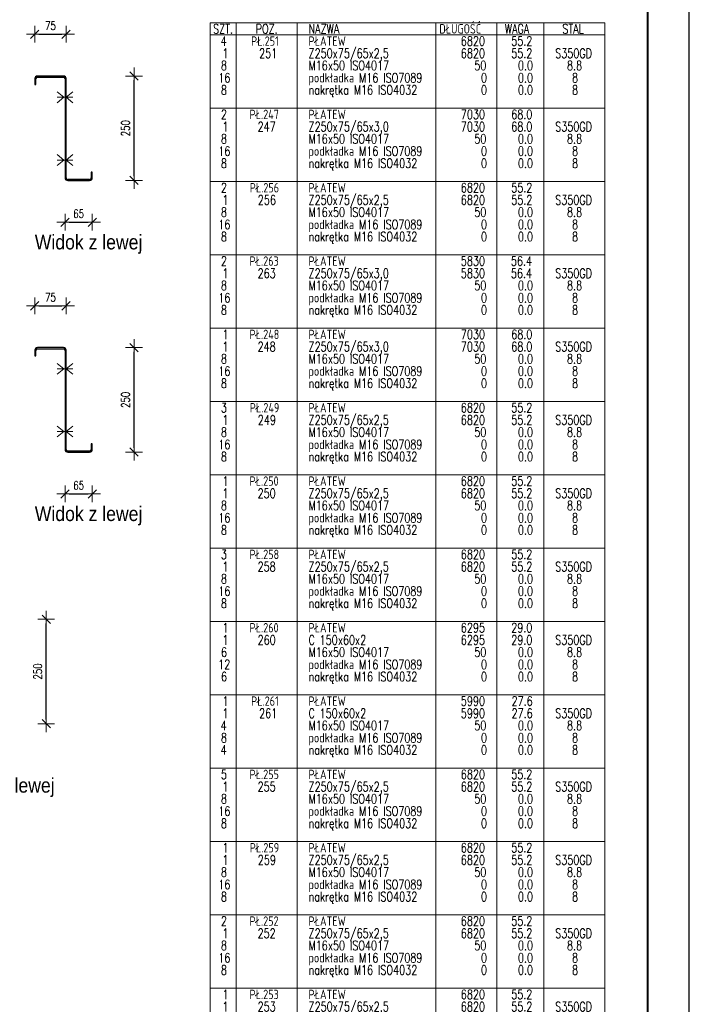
# Model space of a CAD drawing. Header units: millimetres. Extents: x -136 to 717, y 10101 to 10771.
# Tile 33 of 39: x 551 to 711, y 10310 to 10545. Entities that reach past the tile are written whole.
import ezdxf

# ---------------------------------------------------------------- set-up
doc = ezdxf.new("R2010")
doc.units = ezdxf.units.MM
doc.header["$LTSCALE"] = 10
doc.linetypes.add('HIDDEN', pattern=[0.375, 0.25, -0.125])
doc.layers.get('Defpoints').update_dxf_attribs({"color": 1})
doc.layers.add('_FORMATKA', color=8, linetype='Continuous', plot=False)
for name, color, linetype, lineweight in [('_RAMKA', 7, 'Continuous', 35), ('PS_Bolt', 4, 'Continuous', 13), ('PS_DIM', 4, 'Continuous', 13), ('PS_Hidden', 2, 'HIDDEN', 9), ('PS_Shape', 161, 'Continuous', 30), ('PS_SOLID', 7, 'Continuous', 30), ('PS_TEXT', 3, 'Continuous', 18)]:
    doc.layers.add(name, color=color, linetype=linetype, lineweight=lineweight)
doc.styles.add('gil', font='txt', dxfattribs={"width": 0.9})
doc.styles.add('simplex', font='simplex.shx', dxfattribs={"width": 0.75})
doc.dimstyles.new('1_10_PRZ_DS1-LS10', dxfattribs={"dimtxt": 2, "dimasz": 1, "dimexe": 2, "dimexo": 5, "dimgap": 1, "dimtad": 1, "dimdec": 0, "dimlfac": 10, "dimtxsty": 'simplex', "dimblk": 'dimznak', "dimcen": 2, "dimse1": 1, "dimse2": 1, "dimclrt": 3, "dimadec": 1, "dimazin": 0, "dimtfac": 1, "dimtdec": 0, "dimtix": 1, "dimtmove": 2, "dimatfit": 3, "dimldrblk": 'dim-grot', "dimfxl": 1, "dimarcsym": 0})

# ---------------------------------------------------------------- blocks, each defined once
blk = doc.blocks.new('dimznak')
at = {"color": 0}
for points in [[(-2, 0), (2, 0)], [(0, 2), (0, -2)]]:
    blk.add_lwpolyline(points, dxfattribs=at)
at = {"color": 2}
blk.add_lwpolyline([(1, 1), (-1, -1)], dxfattribs=at)
blk = doc.blocks.new('*D232')
at = {"layer": 'Defpoints', "color": 0, "transparency": 16777216}
for p in [(562.01, 10507.94), (568.51, 10507.83), (568.51, 10496.77)]:
    blk.add_point(p, dxfattribs=at)
at = {"layer": 'PS_DIM', "color": 0, "lineweight": -2, "transparency": 16777216}
blk.add_line((563.01, 10496.77), (567.51, 10496.77), dxfattribs=at)
at = {"layer": 'PS_DIM', "color": 0, "lineweight": -2, "transparency": 16777216, "rotation": 180}
blk.add_blockref('dimznak', (562.01, 10496.77), dxfattribs=at)
at = {"layer": 'PS_DIM', "color": 0, "lineweight": -2, "transparency": 16777216}
blk.add_blockref('dimznak', (568.51, 10496.77), dxfattribs=at)
at = {"layer": 'PS_DIM', "color": 3, "transparency": 16777216, "insert": (565.26, 10498.81), "char_height": 2, "attachment_point": 5, "style": 'simplex'}
blk.add_mtext('65', dxfattribs=at)
blk = doc.blocks.new('dim-grot')
blk.add_hatch(color=256).paths.add_polyline_path([(0, 0), (-2, 0.5), (-2, -0.5)])
blk.add_lwpolyline([(0, 0), (-2, 0.5), (-2, -0.5), (0, 0)])
blk = doc.blocks.new('*D233')
at = {"layer": 'Defpoints', "color": 0, "transparency": 16777216}
for p in [(562.26, 10541.77), (554.76, 10530.71), (562.26, 10530.43)]:
    blk.add_point(p, dxfattribs=at)
at = {"layer": 'PS_DIM', "color": 0, "lineweight": -2, "transparency": 16777216}
blk.add_line((555.76, 10541.77), (561.26, 10541.77), dxfattribs=at)
at = {"layer": 'PS_DIM', "color": 0, "lineweight": -2, "transparency": 16777216, "rotation": 180}
blk.add_blockref('dimznak', (554.76, 10541.77), dxfattribs=at)
at = {"layer": 'PS_DIM', "color": 0, "lineweight": -2, "transparency": 16777216}
blk.add_blockref('dimznak', (562.26, 10541.77), dxfattribs=at)
at = {"layer": 'PS_DIM', "color": 3, "transparency": 16777216, "insert": (558.51, 10543.81), "char_height": 2, "attachment_point": 5, "style": 'simplex'}
blk.add_mtext('75', dxfattribs=at)
blk = doc.blocks.new('*D234')
at = {"layer": 'Defpoints', "color": 0, "transparency": 16777216}
for p in [(568.51, 10531.77), (578.51, 10531.77), (568.51, 10506.77)]:
    blk.add_point(p, dxfattribs=at)
at = {"layer": 'PS_DIM', "color": 0, "lineweight": -2, "transparency": 16777216}
blk.add_line((578.51, 10507.77), (578.51, 10530.77), dxfattribs=at)
for p, rotation in [((578.51, 10531.77), 90), ((578.51, 10506.77), 270)]:
    blk.add_blockref('dimznak', p, dxfattribs=dict(at, rotation=rotation))
at = {"layer": 'PS_DIM', "color": 3, "transparency": 16777216, "insert": (576.47, 10519.27), "char_height": 2, "attachment_point": 5, "rotation": 90, "style": 'simplex'}
blk.add_mtext('250', dxfattribs=at)
blk = doc.blocks.new('*D253')
at = {"layer": 'Defpoints', "color": 0, "transparency": 16777216}
for p in [(562.01, 10442.84), (568.51, 10443.08), (568.51, 10431.77)]:
    blk.add_point(p, dxfattribs=at)
at = {"layer": 'PS_DIM', "color": 0, "lineweight": -2, "transparency": 16777216}
blk.add_line((563.01, 10431.77), (567.51, 10431.77), dxfattribs=at)
at = {"layer": 'PS_DIM', "color": 0, "lineweight": -2, "transparency": 16777216, "rotation": 180}
blk.add_blockref('dimznak', (562.01, 10431.77), dxfattribs=at)
at = {"layer": 'PS_DIM', "color": 0, "lineweight": -2, "transparency": 16777216}
blk.add_blockref('dimznak', (568.51, 10431.77), dxfattribs=at)
at = {"layer": 'PS_DIM', "color": 3, "transparency": 16777216, "insert": (565.26, 10433.81), "char_height": 2, "attachment_point": 5, "style": 'simplex'}
blk.add_mtext('65', dxfattribs=at)
blk = doc.blocks.new('*D254')
at = {"layer": 'Defpoints', "color": 0, "transparency": 16777216}
for p in [(562.26, 10476.77), (554.76, 10465.45), (562.26, 10465.16)]:
    blk.add_point(p, dxfattribs=at)
at = {"layer": 'PS_DIM', "color": 0, "lineweight": -2, "transparency": 16777216}
blk.add_line((555.76, 10476.77), (561.26, 10476.77), dxfattribs=at)
at = {"layer": 'PS_DIM', "color": 0, "lineweight": -2, "transparency": 16777216, "rotation": 180}
blk.add_blockref('dimznak', (554.76, 10476.77), dxfattribs=at)
at = {"layer": 'PS_DIM', "color": 0, "lineweight": -2, "transparency": 16777216}
blk.add_blockref('dimznak', (562.26, 10476.77), dxfattribs=at)
at = {"layer": 'PS_DIM', "color": 3, "transparency": 16777216, "insert": (558.51, 10478.81), "char_height": 2, "attachment_point": 5, "style": 'simplex'}
blk.add_mtext('75', dxfattribs=at)
blk = doc.blocks.new('*D255')
at = {"layer": 'Defpoints', "color": 0, "transparency": 16777216}
for p in [(568.51, 10466.77), (578.51, 10466.77), (568.51, 10441.77)]:
    blk.add_point(p, dxfattribs=at)
at = {"layer": 'PS_DIM', "color": 0, "lineweight": -2, "transparency": 16777216}
blk.add_line((578.51, 10442.77), (578.51, 10465.77), dxfattribs=at)
for p, rotation in [((578.51, 10466.77), 90), ((578.51, 10441.77), 270)]:
    blk.add_blockref('dimznak', p, dxfattribs=dict(at, rotation=rotation))
at = {"layer": 'PS_DIM', "color": 3, "transparency": 16777216, "insert": (576.47, 10454.27), "char_height": 2, "attachment_point": 5, "rotation": 90, "style": 'simplex'}
blk.add_mtext('250', dxfattribs=at)
blk = doc.blocks.new('*D275')
at = {"layer": 'Defpoints', "color": 0, "transparency": 16777216}
for p in [(547.51, 10401.77), (557.51, 10401.77), (547.51, 10376.77)]:
    blk.add_point(p, dxfattribs=at)
at = {"layer": 'PS_DIM', "color": 0, "lineweight": -2, "transparency": 16777216}
blk.add_line((557.51, 10377.77), (557.51, 10400.77), dxfattribs=at)
for p, rotation in [((557.51, 10401.77), 90), ((557.51, 10376.77), 270)]:
    blk.add_blockref('dimznak', p, dxfattribs=dict(at, rotation=rotation))
at = {"layer": 'PS_DIM', "color": 3, "transparency": 16777216, "insert": (555.47, 10389.27), "char_height": 2, "attachment_point": 5, "rotation": 90, "style": 'simplex'}
blk.add_mtext('250', dxfattribs=at)
blk = doc.blocks.new('*U334')
at = {"layer": '_FORMATKA', "lineweight": -3}
blk.add_lwpolyline([(-841, 0), (0, 0), (0, 594), (-841, 594)], close=True, dxfattribs=at)
at = {"layer": '_RAMKA', "lineweight": -3, "const_width": 0.5}
blk.add_lwpolyline([(-811, 10), (-10, 10), (-10, 584), (-811, 584)], close=True, dxfattribs=at)
blk = doc.blocks.new('*X554')
at = {"color": 3, "linetype": 'Continuous'}
for p, q in [((560.11, 10512.95), (561.71, 10511.67)), ((561.71, 10511.67), (560.11, 10510.39)), ((563.89, 10511.67), (560.11, 10511.67)), ((563.89, 10512.95), (562.29, 10511.67)), ((562.29, 10511.67), (563.89, 10510.39))]:
    blk.add_line(p, q, dxfattribs=at)
blk = doc.blocks.new('*X555')
at = {"color": 3, "linetype": 'Continuous'}
for p, q in [((560.11, 10512.95), (561.71, 10511.67)), ((561.71, 10511.67), (560.11, 10510.39)), ((563.89, 10511.67), (560.11, 10511.67)), ((563.89, 10512.95), (562.29, 10511.67)), ((562.29, 10511.67), (563.89, 10510.39))]:
    blk.add_line(p, q, dxfattribs=at)
blk = doc.blocks.new('*X556')
at = {"layer": 'PS_Hidden', "color": 2, "linetype": 'HIDDEN'}
for p, q in [((562.26, 10527.57), (562.01, 10527.57)), ((562.01, 10525.77), (562.26, 10525.77)), ((562.26, 10512.57), (562.01, 10512.57)), ((562.01, 10510.77), (562.26, 10510.77))]:
    blk.add_line(p, q, dxfattribs=at)
at = {"layer": 'PS_SOLID', "color": 7, "linetype": 'Continuous'}
for p, q in [((554.76, 10531.14), (554.76, 10529.77)), ((555.01, 10529.77), (555.01, 10531.14)), ((561.64, 10531.77), (555.39, 10531.77)), ((555.39, 10531.52), (561.64, 10531.52)), ((562.01, 10531.14), (562.01, 10507.39)), ((562.26, 10526.67), (562.26, 10531.14)), ((554.76, 10529.77), (555.01, 10529.77)), ((562.26, 10511.67), (562.26, 10526.67)), ((562.26, 10507.39), (562.26, 10511.67)), ((567.89, 10507.02), (562.64, 10507.02)), ((568.51, 10508.77), (568.26, 10508.77)), ((568.26, 10508.77), (568.26, 10507.39)), ((568.51, 10507.39), (568.51, 10508.77)), ((562.64, 10506.77), (567.89, 10506.77))]:
    blk.add_line(p, q, dxfattribs=at)
at = {"layer": 'PS_SOLID'}
for centre, radius, start, end in [((555.39, 10531.14), 0.625, 90, 180), ((555.39, 10531.14), 0.375, 90, 180), ((561.64, 10531.14), 0.625, 360, 90), ((561.64, 10531.14), 0.375, 360, 90), ((562.64, 10507.39), 0.625, 180, 270), ((562.64, 10507.39), 0.375, 180, 270), ((567.89, 10507.39), 0.375, 270, 0), ((567.89, 10507.39), 0.625, 270, 0)]:
    blk.add_arc(centre, radius, start, end, dxfattribs=at)
blk = doc.blocks.new('*X557')
at = {"color": 3, "linetype": 'Continuous'}
for p, q in [((560.11, 10527.95), (561.71, 10526.67)), ((561.71, 10526.67), (560.11, 10525.39)), ((563.89, 10526.67), (560.11, 10526.67)), ((563.89, 10527.95), (562.29, 10526.67)), ((562.29, 10526.67), (563.89, 10525.39))]:
    blk.add_line(p, q, dxfattribs=at)
blk = doc.blocks.new('*X558')
at = {"color": 3, "linetype": 'Continuous'}
for p, q in [((560.11, 10512.95), (561.71, 10511.67)), ((561.71, 10511.67), (560.11, 10510.39)), ((563.89, 10511.67), (560.11, 10511.67)), ((563.89, 10512.95), (562.29, 10511.67)), ((562.29, 10511.67), (563.89, 10510.39))]:
    blk.add_line(p, q, dxfattribs=at)
blk = doc.blocks.new('*X559')
at = {"color": 3, "linetype": 'Continuous'}
for p, q in [((560.11, 10527.95), (561.71, 10526.67)), ((561.71, 10526.67), (560.11, 10525.39)), ((563.89, 10526.67), (560.11, 10526.67)), ((563.89, 10527.95), (562.29, 10526.67)), ((562.29, 10526.67), (563.89, 10525.39))]:
    blk.add_line(p, q, dxfattribs=at)
blk = doc.blocks.new('*X560')
at = {"color": 3, "linetype": 'Continuous'}
for p, q in [((560.11, 10527.95), (561.71, 10526.67)), ((561.71, 10526.67), (560.11, 10525.39)), ((563.89, 10526.67), (560.11, 10526.67)), ((563.89, 10527.95), (562.29, 10526.67)), ((562.29, 10526.67), (563.89, 10525.39))]:
    blk.add_line(p, q, dxfattribs=at)
blk = doc.blocks.new('*X561')
at = {"color": 3, "linetype": 'Continuous'}
for p, q in [((560.11, 10512.95), (561.71, 10511.67)), ((561.71, 10511.67), (560.11, 10510.39)), ((563.89, 10511.67), (560.11, 10511.67)), ((563.89, 10512.95), (562.29, 10511.67)), ((562.29, 10511.67), (563.89, 10510.39))]:
    blk.add_line(p, q, dxfattribs=at)
blk = doc.blocks.new('*X562')
at = {"color": 3, "linetype": 'Continuous'}
for p, q in [((560.11, 10527.95), (561.71, 10526.67)), ((561.71, 10526.67), (560.11, 10525.39)), ((563.89, 10526.67), (560.11, 10526.67)), ((563.89, 10527.95), (562.29, 10526.67)), ((562.29, 10526.67), (563.89, 10525.39))]:
    blk.add_line(p, q, dxfattribs=at)
blk = doc.blocks.new('*X563')
at = {"color": 3, "style": 'gil', "width": 0.9}
blk.add_text('Widok z lewej', height=3.5, dxfattribs=at).set_placement((554.76, 10490.27))
blk = doc.blocks.new('*X574')
at = {"color": 3, "linetype": 'Continuous'}
for p, q in [((560.11, 10447.95), (561.71, 10446.67)), ((561.71, 10446.67), (560.11, 10445.39)), ((563.89, 10446.67), (560.11, 10446.67)), ((563.89, 10447.95), (562.29, 10446.67)), ((562.29, 10446.67), (563.89, 10445.39))]:
    blk.add_line(p, q, dxfattribs=at)
blk = doc.blocks.new('*X575')
at = {"color": 3, "linetype": 'Continuous'}
for p, q in [((560.11, 10447.95), (561.71, 10446.67)), ((561.71, 10446.67), (560.11, 10445.39)), ((563.89, 10446.67), (560.11, 10446.67)), ((563.89, 10447.95), (562.29, 10446.67)), ((562.29, 10446.67), (563.89, 10445.39))]:
    blk.add_line(p, q, dxfattribs=at)
blk = doc.blocks.new('*X576')
at = {"layer": 'PS_Hidden', "color": 2, "linetype": 'HIDDEN'}
for p, q in [((562.26, 10462.57), (562.01, 10462.57)), ((562.01, 10460.77), (562.26, 10460.77)), ((562.26, 10447.57), (562.01, 10447.57)), ((562.01, 10445.77), (562.26, 10445.77))]:
    blk.add_line(p, q, dxfattribs=at)
at = {"layer": 'PS_SOLID', "color": 7, "linetype": 'Continuous'}
for p, q in [((554.76, 10466.14), (554.76, 10464.77)), ((554.76, 10464.77), (555.01, 10464.77)), ((555.01, 10464.77), (555.01, 10466.14)), ((561.64, 10466.77), (555.39, 10466.77)), ((555.39, 10466.52), (561.64, 10466.52)), ((562.01, 10466.14), (562.01, 10442.39)), ((562.26, 10461.67), (562.26, 10466.14)), ((562.26, 10446.67), (562.26, 10461.67)), ((562.26, 10442.39), (562.26, 10446.67)), ((568.51, 10443.77), (568.26, 10443.77)), ((568.26, 10443.77), (568.26, 10442.39)), ((568.51, 10442.39), (568.51, 10443.77)), ((567.89, 10442.02), (562.64, 10442.02)), ((562.64, 10441.77), (567.89, 10441.77))]:
    blk.add_line(p, q, dxfattribs=at)
at = {"layer": 'PS_SOLID'}
for centre, radius, start, end in [((555.39, 10466.14), 0.625, 90, 180), ((555.39, 10466.14), 0.375, 90, 180), ((561.64, 10466.14), 0.625, 360, 90), ((561.64, 10466.14), 0.375, 360, 90), ((562.64, 10442.39), 0.625, 180, 270), ((562.64, 10442.39), 0.375, 180, 270), ((567.89, 10442.39), 0.375, 270, 0), ((567.89, 10442.39), 0.625, 270, 0)]:
    blk.add_arc(centre, radius, start, end, dxfattribs=at)
blk = doc.blocks.new('*X577')
at = {"color": 3, "linetype": 'Continuous'}
for p, q in [((560.11, 10462.95), (561.71, 10461.67)), ((563.89, 10462.95), (562.29, 10461.67)), ((561.71, 10461.67), (560.11, 10460.39)), ((563.89, 10461.67), (560.11, 10461.67)), ((562.29, 10461.67), (563.89, 10460.39))]:
    blk.add_line(p, q, dxfattribs=at)
blk = doc.blocks.new('*X578')
at = {"color": 3, "linetype": 'Continuous'}
for p, q in [((560.11, 10447.95), (561.71, 10446.67)), ((561.71, 10446.67), (560.11, 10445.39)), ((563.89, 10446.67), (560.11, 10446.67)), ((563.89, 10447.95), (562.29, 10446.67)), ((562.29, 10446.67), (563.89, 10445.39))]:
    blk.add_line(p, q, dxfattribs=at)
blk = doc.blocks.new('*X579')
at = {"color": 3, "linetype": 'Continuous'}
for p, q in [((560.11, 10462.95), (561.71, 10461.67)), ((563.89, 10462.95), (562.29, 10461.67)), ((561.71, 10461.67), (560.11, 10460.39)), ((563.89, 10461.67), (560.11, 10461.67)), ((562.29, 10461.67), (563.89, 10460.39))]:
    blk.add_line(p, q, dxfattribs=at)
blk = doc.blocks.new('*X580')
at = {"color": 3, "linetype": 'Continuous'}
for p, q in [((560.11, 10462.95), (561.71, 10461.67)), ((563.89, 10462.95), (562.29, 10461.67)), ((561.71, 10461.67), (560.11, 10460.39)), ((563.89, 10461.67), (560.11, 10461.67)), ((562.29, 10461.67), (563.89, 10460.39))]:
    blk.add_line(p, q, dxfattribs=at)
blk = doc.blocks.new('*X581')
at = {"color": 3, "linetype": 'Continuous'}
for p, q in [((560.11, 10447.95), (561.71, 10446.67)), ((561.71, 10446.67), (560.11, 10445.39)), ((563.89, 10446.67), (560.11, 10446.67)), ((563.89, 10447.95), (562.29, 10446.67)), ((562.29, 10446.67), (563.89, 10445.39))]:
    blk.add_line(p, q, dxfattribs=at)
blk = doc.blocks.new('*X582')
at = {"color": 3, "linetype": 'Continuous'}
for p, q in [((560.11, 10462.95), (561.71, 10461.67)), ((563.89, 10462.95), (562.29, 10461.67)), ((561.71, 10461.67), (560.11, 10460.39)), ((563.89, 10461.67), (560.11, 10461.67)), ((562.29, 10461.67), (563.89, 10460.39))]:
    blk.add_line(p, q, dxfattribs=at)
blk = doc.blocks.new('*X583')
at = {"color": 3, "style": 'gil', "width": 0.9}
blk.add_text('Widok z lewej', height=3.5, dxfattribs=at).set_placement((554.76, 10425.27))
blk = doc.blocks.new('*X603')
at = {"color": 3, "style": 'gil', "width": 0.9}
blk.add_text('Widok z lewej', height=3.5, dxfattribs=at).set_placement((533.76, 10360.27))
blk = doc.blocks.new('*X672')
at = {"color": 7}
for p, q in [((691.26, 10544.52), (596.76, 10544.52)), ((596.76, 10544.52), (596.76, 10240.32)), ((691.26, 10240.32), (691.26, 10544.52))]:
    blk.add_line(p, q, dxfattribs=at)
at = {"color": 3}
for p, q in [((602.95, 10544.52), (602.95, 10243.25)), ((617.58, 10544.52), (617.58, 10243.25)), ((650.76, 10544.52), (650.76, 10243.25)), ((665.39, 10544.52), (665.39, 10243.25)), ((676.64, 10544.52), (676.64, 10243.25)), ((596.76, 10541.6), (691.26, 10541.6)), ((596.76, 10524.05), (691.26, 10524.05)), ((596.76, 10506.5), (691.26, 10506.5)), ((596.76, 10488.95), (691.26, 10488.95)), ((596.76, 10471.4), (691.26, 10471.4)), ((596.76, 10453.85), (691.26, 10453.85)), ((596.76, 10436.3), (691.26, 10436.3)), ((596.76, 10418.75), (691.26, 10418.75)), ((596.76, 10401.2), (691.26, 10401.2)), ((596.76, 10383.65), (691.26, 10383.65)), ((596.76, 10366.1), (691.26, 10366.1)), ((596.76, 10348.55), (691.26, 10348.55)), ((596.76, 10331), (691.26, 10331)), ((596.76, 10313.45), (691.26, 10313.45))]:
    blk.add_line(p, q, dxfattribs=at)
at = {"color": 1, "style": 'simplex', "width": 0.75}
for s, p in [('DŁUGOŚĆ', (651.6, 10541.93)), ('SZT.', (597.45, 10541.93)), ('POZ.', (607.65, 10541.93)), ('NAZWA', (620.28, 10541.93)), ('WAGA', (667.27, 10541.93)), ('STAL', (681.06, 10541.93))]:
    blk.add_text(s, height=2.25, dxfattribs=at).set_placement(p)
at = {"color": 3, "style": 'simplex', "width": 0.75}
for s, p in [('4', (599.26, 10539.01)), ('PŁ.251', (606.53, 10539.01)), ('PŁATEW', (620.28, 10539.01)), ('6820', (656.74, 10539.01)), ('55.2', (668.8, 10539.01)), ('2', (599.3, 10521.46)), ('PŁ.247', (606.17, 10521.46)), ('PŁATEW', (620.28, 10521.46)), ('7030', (656.74, 10521.46)), ('68.0', (668.8, 10521.46)), ('2', (599.3, 10503.91)), ('PŁ.256', (606.21, 10503.91)), ('PŁATEW', (620.28, 10503.91)), ('6820', (656.74, 10503.91)), ('55.2', (668.8, 10503.91)), ('2', (599.3, 10486.36)), ('PŁ.263', (606.17, 10486.36)), ('PŁATEW', (620.28, 10486.36)), ('5830', (656.74, 10486.36)), ('56.4', (668.72, 10486.36)), ('1', (599.66, 10468.81)), ('PŁ.248', (606.17, 10468.81)), ('PŁATEW', (620.28, 10468.81)), ('7030', (656.74, 10468.81)), ('68.0', (668.8, 10468.81)), ('3', (599.3, 10451.26)), ('PŁ.249', (606.21, 10451.26)), ('PŁATEW', (620.28, 10451.26)), ('6820', (656.74, 10451.26)), ('55.2', (668.8, 10451.26)), ('PŁ.250', (606.17, 10433.71)), ('PŁATEW', (620.28, 10433.71)), ('1', (599.66, 10433.71)), ('6820', (656.74, 10433.71)), ('55.2', (668.8, 10433.71)), ('3', (599.3, 10416.16)), ('PŁ.258', (606.17, 10416.16)), ('PŁATEW', (620.28, 10416.16)), ('6820', (656.74, 10416.16)), ('55.2', (668.8, 10416.16)), ('1', (599.66, 10398.61)), ('PŁ.260', (606.17, 10398.61)), ('PŁATEW', (620.28, 10398.61)), ('6295', (656.74, 10398.61)), ('29.0', (668.8, 10398.61)), ('1', (599.66, 10381.06)), ('PŁ.261', (606.53, 10381.06)), ('PŁATEW', (620.28, 10381.06)), ('5990', (656.74, 10381.06)), ('27.6', (668.88, 10381.06)), ('5', (599.3, 10363.51)), ('PŁ.255', (606.17, 10363.51)), ('PŁATEW', (620.28, 10363.51)), ('6820', (656.74, 10363.51)), ('55.2', (668.8, 10363.51)), ('1', (599.66, 10345.96)), ('PŁ.259', (606.21, 10345.96)), ('PŁATEW', (620.28, 10345.96)), ('6820', (656.74, 10345.96)), ('55.2', (668.8, 10345.96)), ('2', (599.3, 10328.41)), ('PŁ.252', (606.17, 10328.41)), ('PŁATEW', (620.28, 10328.41)), ('6820', (656.74, 10328.41)), ('55.2', (668.8, 10328.41)), ('1', (599.66, 10310.86)), ('PŁ.253', (606.17, 10310.86)), ('PŁATEW', (620.28, 10310.86)), ('6820', (656.74, 10310.86)), ('55.2', (668.8, 10310.86))]:
    blk.add_text(s, height=2.25, dxfattribs=at).set_placement(p)
at = {"color": 4, "style": 'simplex', "width": 0.75}
for s, p in [('1', (599.66, 10536.08)), ('251', (608.46, 10536.08)), ('Z250x75/65x2,5', (620.28, 10536.08)), ('6820', (656.74, 10536.08)), ('55.2', (668.8, 10536.08)), ('S350GD', (679.33, 10536.08)), ('8', (599.3, 10533.16)), ('M16x50 ISO4017', (620.28, 10533.16)), ('50', (659.96, 10533.16)), ('0.0', (670.4, 10533.16)), ('8.8', (682.18, 10533.16)), ('podkładka M16 ISO7089', (620.28, 10530.23)), ('16', (598.69, 10530.23)), ('0', (661.56, 10530.23)), ('0.0', (670.4, 10530.23)), ('8', (683.39, 10530.23)), ('8', (599.3, 10527.31)), ('nakrętka M16 ISO4032', (620.28, 10527.31)), ('0', (661.56, 10527.31)), ('0.0', (670.4, 10527.31)), ('8', (683.39, 10527.31)), ('1', (599.66, 10518.53)), ('247', (608.1, 10518.53)), ('Z250x75/65x3,0', (620.28, 10518.53)), ('7030', (656.74, 10518.53)), ('68.0', (668.8, 10518.53)), ('S350GD', (679.33, 10518.53)), ('8', (599.3, 10515.61)), ('M16x50 ISO4017', (620.28, 10515.61)), ('50', (659.96, 10515.61)), ('0.0', (670.4, 10515.61)), ('8.8', (682.18, 10515.61)), ('16', (598.69, 10512.68)), ('podkładka M16 ISO7089', (620.28, 10512.68)), ('0', (661.56, 10512.68)), ('0.0', (670.4, 10512.68)), ('8', (683.39, 10512.68)), ('8', (599.3, 10509.76)), ('nakrętka M16 ISO4032', (620.28, 10509.76)), ('0', (661.56, 10509.76)), ('0.0', (670.4, 10509.76)), ('8', (683.39, 10509.76)), ('1', (599.66, 10500.98)), ('256', (608.14, 10500.98)), ('Z250x75/65x2,5', (620.28, 10500.98)), ('6820', (656.74, 10500.98)), ('55.2', (668.8, 10500.98)), ('S350GD', (679.33, 10500.98)), ('8', (599.3, 10498.06)), ('M16x50 ISO4017', (620.28, 10498.06)), ('50', (659.96, 10498.06)), ('0.0', (670.4, 10498.06)), ('8.8', (682.18, 10498.06)), ('podkładka M16 ISO7089', (620.28, 10495.13)), ('16', (598.69, 10495.13)), ('0', (661.56, 10495.13)), ('0.0', (670.4, 10495.13)), ('8', (683.39, 10495.13)), ('8', (599.3, 10492.21)), ('nakrętka M16 ISO4032', (620.28, 10492.21)), ('0', (661.56, 10492.21)), ('0.0', (670.4, 10492.21)), ('8', (683.39, 10492.21)), ('1', (599.66, 10483.43)), ('263', (608.1, 10483.43)), ('Z250x75/65x3,0', (620.28, 10483.43)), ('5830', (656.74, 10483.43)), ('56.4', (668.72, 10483.43)), ('S350GD', (679.33, 10483.43)), ('8', (599.3, 10480.51)), ('M16x50 ISO4017', (620.28, 10480.51)), ('50', (659.96, 10480.51)), ('0.0', (670.4, 10480.51)), ('8.8', (682.18, 10480.51)), ('16', (598.69, 10477.58)), ('podkładka M16 ISO7089', (620.28, 10477.58)), ('0', (661.56, 10477.58)), ('0.0', (670.4, 10477.58)), ('8', (683.39, 10477.58)), ('8', (599.3, 10474.66)), ('nakrętka M16 ISO4032', (620.28, 10474.66)), ('0', (661.56, 10474.66)), ('0.0', (670.4, 10474.66)), ('8', (683.39, 10474.66)), ('1', (599.66, 10465.88)), ('248', (608.1, 10465.88)), ('Z250x75/65x3,0', (620.28, 10465.88)), ('7030', (656.74, 10465.88)), ('68.0', (668.8, 10465.88)), ('S350GD', (679.33, 10465.88)), ('8', (599.3, 10462.96)), ('M16x50 ISO4017', (620.28, 10462.96)), ('50', (659.96, 10462.96)), ('0.0', (670.4, 10462.96)), ('8.8', (682.18, 10462.96)), ('16', (598.69, 10460.03)), ('podkładka M16 ISO7089', (620.28, 10460.03)), ('0', (661.56, 10460.03)), ('0.0', (670.4, 10460.03)), ('8', (683.39, 10460.03)), ('nakrętka M16 ISO4032', (620.28, 10457.11)), ('8', (599.3, 10457.11)), ('0', (661.56, 10457.11)), ('0.0', (670.4, 10457.11)), ('8', (683.39, 10457.11)), ('1', (599.66, 10448.33)), ('249', (608.14, 10448.33)), ('Z250x75/65x2,5', (620.28, 10448.33)), ('6820', (656.74, 10448.33)), ('55.2', (668.8, 10448.33)), ('S350GD', (679.33, 10448.33)), ('8', (599.3, 10445.41)), ('M16x50 ISO4017', (620.28, 10445.41)), ('50', (659.96, 10445.41)), ('0.0', (670.4, 10445.41)), ('8.8', (682.18, 10445.41)), ('16', (598.69, 10442.48)), ('podkładka M16 ISO7089', (620.28, 10442.48)), ('0', (661.56, 10442.48)), ('0.0', (670.4, 10442.48)), ('8', (683.39, 10442.48)), ('8', (599.3, 10439.56)), ('nakrętka M16 ISO4032', (620.28, 10439.56)), ('0', (661.56, 10439.56)), ('0.0', (670.4, 10439.56)), ('8', (683.39, 10439.56)), ('1', (599.66, 10430.78)), ('250', (608.1, 10430.78)), ('Z250x75/65x2,5', (620.28, 10430.78)), ('6820', (656.74, 10430.78)), ('55.2', (668.8, 10430.78)), ('S350GD', (679.33, 10430.78)), ('8', (599.3, 10427.86)), ('M16x50 ISO4017', (620.28, 10427.86)), ('50', (659.96, 10427.86)), ('0.0', (670.4, 10427.86)), ('8.8', (682.18, 10427.86)), ('16', (598.69, 10424.93)), ('podkładka M16 ISO7089', (620.28, 10424.93)), ('0', (661.56, 10424.93)), ('0.0', (670.4, 10424.93)), ('8', (683.39, 10424.93)), ('nakrętka M16 ISO4032', (620.28, 10422.01)), ('8', (599.3, 10422.01)), ('0', (661.56, 10422.01)), ('0.0', (670.4, 10422.01)), ('8', (683.39, 10422.01)), ('1', (599.66, 10413.23)), ('258', (608.1, 10413.23)), ('Z250x75/65x2,5', (620.28, 10413.23)), ('6820', (656.74, 10413.23)), ('55.2', (668.8, 10413.23)), ('S350GD', (679.33, 10413.23)), ('8', (599.3, 10410.31)), ('M16x50 ISO4017', (620.28, 10410.31)), ('50', (659.96, 10410.31)), ('0.0', (670.4, 10410.31)), ('8.8', (682.18, 10410.31)), ('16', (598.69, 10407.38)), ('podkładka M16 ISO7089', (620.28, 10407.38)), ('0', (661.56, 10407.38)), ('0.0', (670.4, 10407.38)), ('8', (683.39, 10407.38)), ('8', (599.3, 10404.46)), ('nakrętka M16 ISO4032', (620.28, 10404.46)), ('0', (661.56, 10404.46)), ('0.0', (670.4, 10404.46)), ('8', (683.39, 10404.46)), ('1', (599.66, 10395.68)), ('260', (608.1, 10395.68)), ('C 150x60x2', (620.28, 10395.68)), ('6295', (656.74, 10395.68)), ('29.0', (668.8, 10395.68)), ('S350GD', (679.33, 10395.68)), ('6', (599.34, 10392.76)), ('M16x50 ISO4017', (620.28, 10392.76)), ('50', (659.96, 10392.76)), ('0.0', (670.4, 10392.76)), ('8.8', (682.18, 10392.76)), ('12', (598.65, 10389.83)), ('podkładka M16 ISO7089', (620.28, 10389.83)), ('0', (661.56, 10389.83)), ('0.0', (670.4, 10389.83)), ('8', (683.39, 10389.83)), ('6', (599.34, 10386.91)), ('nakrętka M16 ISO4032', (620.28, 10386.91)), ('0', (661.56, 10386.91)), ('0.0', (670.4, 10386.91)), ('8', (683.39, 10386.91)), ('1', (599.66, 10378.13)), ('261', (608.46, 10378.13)), ('C 150x60x2', (620.28, 10378.13)), ('5990', (656.74, 10378.13)), ('27.6', (668.88, 10378.13)), ('S350GD', (679.33, 10378.13)), ('4', (599.26, 10375.21)), ('M16x50 ISO4017', (620.28, 10375.21)), ('50', (659.96, 10375.21)), ('0.0', (670.4, 10375.21)), ('8.8', (682.18, 10375.21)), ('podkładka M16 ISO7089', (620.28, 10372.28)), ('8', (599.3, 10372.28)), ('0', (661.56, 10372.28)), ('0.0', (670.4, 10372.28)), ('8', (683.39, 10372.28)), ('4', (599.26, 10369.36)), ('nakrętka M16 ISO4032', (620.28, 10369.36)), ('0', (661.56, 10369.36)), ('0.0', (670.4, 10369.36)), ('8', (683.39, 10369.36)), ('1', (599.66, 10360.58)), ('255', (608.1, 10360.58)), ('Z250x75/65x2,5', (620.28, 10360.58)), ('6820', (656.74, 10360.58)), ('55.2', (668.8, 10360.58)), ('S350GD', (679.33, 10360.58)), ('8', (599.3, 10357.66)), ('M16x50 ISO4017', (620.28, 10357.66)), ('50', (659.96, 10357.66)), ('0.0', (670.4, 10357.66)), ('8.8', (682.18, 10357.66)), ('16', (598.69, 10354.73)), ('podkładka M16 ISO7089', (620.28, 10354.73)), ('0', (661.56, 10354.73)), ('0.0', (670.4, 10354.73)), ('8', (683.39, 10354.73)), ('8', (599.3, 10351.81)), ('nakrętka M16 ISO4032', (620.28, 10351.81)), ('0', (661.56, 10351.81)), ('0.0', (670.4, 10351.81)), ('8', (683.39, 10351.81)), ('1', (599.66, 10343.03)), ('259', (608.14, 10343.03)), ('Z250x75/65x2,5', (620.28, 10343.03)), ('6820', (656.74, 10343.03)), ('55.2', (668.8, 10343.03)), ('S350GD', (679.33, 10343.03)), ('8', (599.3, 10340.11)), ('M16x50 ISO4017', (620.28, 10340.11)), ('50', (659.96, 10340.11)), ('0.0', (670.4, 10340.11)), ('8.8', (682.18, 10340.11)), ('podkładka M16 ISO7089', (620.28, 10337.18)), ('16', (598.69, 10337.18)), ('0', (661.56, 10337.18)), ('0.0', (670.4, 10337.18)), ('8', (683.39, 10337.18)), ('8', (599.3, 10334.26)), ('nakrętka M16 ISO4032', (620.28, 10334.26)), ('0', (661.56, 10334.26)), ('0.0', (670.4, 10334.26)), ('8', (683.39, 10334.26)), ('Z250x75/65x2,5', (620.28, 10325.48)), ('1', (599.66, 10325.48)), ('252', (608.1, 10325.48)), ('6820', (656.74, 10325.48)), ('55.2', (668.8, 10325.48)), ('S350GD', (679.33, 10325.48)), ('8', (599.3, 10322.56)), ('M16x50 ISO4017', (620.28, 10322.56)), ('50', (659.96, 10322.56)), ('0.0', (670.4, 10322.56)), ('8.8', (682.18, 10322.56)), ('16', (598.69, 10319.63)), ('podkładka M16 ISO7089', (620.28, 10319.63)), ('0', (661.56, 10319.63)), ('0.0', (670.4, 10319.63)), ('8', (683.39, 10319.63)), ('8', (599.3, 10316.71)), ('nakrętka M16 ISO4032', (620.28, 10316.71)), ('0', (661.56, 10316.71)), ('0.0', (670.4, 10316.71)), ('8', (683.39, 10316.71)), ('1', (599.66, 10307.93)), ('253', (608.1, 10307.93)), ('Z250x75/65x2,5', (620.28, 10307.93)), ('6820', (656.74, 10307.93)), ('55.2', (668.8, 10307.93)), ('S350GD', (679.33, 10307.93))]:
    blk.add_text(s, height=2.25, dxfattribs=at).set_placement(p)

msp = doc.modelspace()

# ---------------------------------------------------------------- block references
at = {"layer": 'PS_Bolt', "color": 3}
for name in ['*X557', '*X559', '*X560', '*X562', '*X554', '*X555', '*X558', '*X561', '*X577', '*X579', '*X580', '*X582', '*X574', '*X575', '*X578', '*X581']:
    msp.add_blockref(name, (0, 0), dxfattribs=at)
at = {"layer": 'PS_DIM'}
msp.add_blockref('*U334', (711.45, 10100.91), dxfattribs=at)
at = {"layer": 'PS_DIM', "color": 2, "linetype": 'Continuous'}
msp.add_blockref('*X672', (0, 0), dxfattribs=at)
at = {"layer": 'PS_Shape', "color": 2}
for name in ['*X556', '*X576']:
    msp.add_blockref(name, (0, 0), dxfattribs=at)
at = {"layer": 'PS_TEXT'}
for name in ['*X563', '*X583', '*X603']:
    msp.add_blockref(name, (0, 0), dxfattribs=at)

# ---------------------------------------------------------------- dimensions: what is measured, and where the dimension line sits
at = {"layer": 'PS_DIM'}
for base, p1, p2, picture, middle in [((562.26, 10541.77), (554.76, 10530.71), (562.26, 10530.43), '*D233', (558.51, 10543.81)), ((568.51, 10496.77), (562.01, 10507.94), (568.51, 10507.83), '*D232', (565.26, 10498.81)), ((562.26, 10476.77), (554.76, 10465.45), (562.26, 10465.16), '*D254', (558.51, 10478.81)), ((568.51, 10431.77), (562.01, 10442.84), (568.51, 10443.08), '*D253', (565.26, 10433.81))]:
    dim = msp.add_linear_dim(base=base, p1=p1, p2=p2, dimstyle='1_10_PRZ_DS1-LS10', dxfattribs=at)
    dim.commit()
    dim.dimension.update_dxf_attribs({"geometry": picture, "text_midpoint": middle, "dimtype": 128})
for base, p1, p2, picture, middle in [((578.51, 10531.77), (568.51, 10506.77), (568.51, 10531.77), '*D234', (576.47, 10519.27)), ((578.51, 10466.77), (568.51, 10441.77), (568.51, 10466.77), '*D255', (576.47, 10454.27)), ((557.51, 10401.77), (547.51, 10376.77), (547.51, 10401.77), '*D275', (555.47, 10389.27))]:
    dim = msp.add_linear_dim(base=base, p1=p1, p2=p2, angle=90, dimstyle='1_10_PRZ_DS1-LS10', dxfattribs=at)
    dim.commit()
    dim.dimension.update_dxf_attribs({"geometry": picture, "text_midpoint": middle, "dimtype": 128})

doc.saveas('drawing.dxf')
